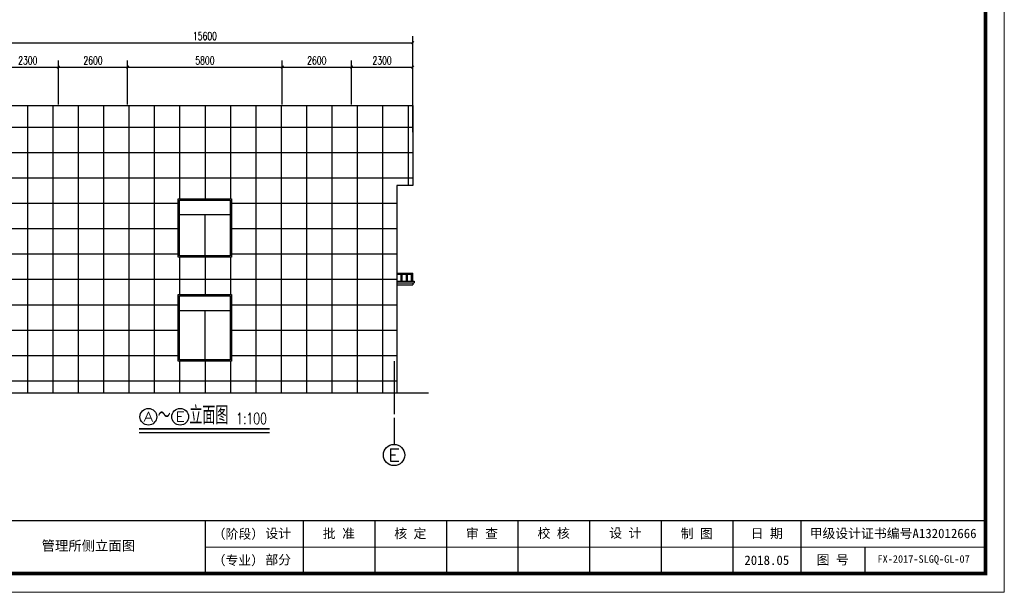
# Model space of a CAD drawing. Extents: x 88237 to 730297, y -11868 to 107702.
# Tile 27 of 49: x 507787 to 544749, y 42769 to 64276. Entities that reach past the tile are written whole.
import ezdxf
from ezdxf.enums import TextEntityAlignment as Align

# ---------------------------------------------------------------- set-up
doc = ezdxf.new("R2010")
doc.units = 0
doc.header["$LTSCALE"] = 1000
doc.header["$MEASUREMENT"] = 0
doc.linetypes.add('DOTE', pattern=[2.42, 2, -0.2, 0.02, -0.2])
doc.layers.add('0.13文字', color=3, linetype='Continuous', lineweight=13)
for name, color, linetype in [('AXIS', 3, 'Continuous'), ('AXIS_TEXT', 7, 'Continuous'), ('DIM_SYMB', 3, 'Continuous'), ('DOTE', 1, 'DOTE'), ('PUB_DIM', 3, 'Continuous'), ('PUB_TEXT', 7, 'Continuous'), ('图框', 7, 'Continuous')]:
    doc.layers.add(name, color=color, linetype=linetype)
doc.styles.add('_TCH_AXIS', font='COMPLEX', dxfattribs={"bigfont": 'GBCBIG'})
doc.styles.add('_TCH_DIM', font='SIMPLEX', dxfattribs={"bigfont": 'GBCBIG'})
doc.styles.add('_TCH_DIM_T3', font='SIMPLEX', dxfattribs={"width": 0.705882, "bigfont": 'GBCBIG'})
doc.styles.add('COMPLEX', font='COMPLEX')
doc.styles.add('LYJFS', font='times.ttf', dxfattribs={"width": 0.7})
doc.styles.add('仿宋', font='FangSong_GB2312.ttf', dxfattribs={"width": 0.7})
doc.styles.add('宋体', font='txt')
doc.dimstyles.new('_TCH_ARCH&&100', dxfattribs={"dimtxt": 297.5, "dimasz": 100, "dimexe": 250, "dimexo": 300, "dimgap": 100, "dimtad": 1, "dimdec": 0, "dimzin": 0, "dimdsep": 46, "dimtxsty": '_TCH_DIM_T3', "dimblk": 'ARCHTICK', "dimcen": 0.09, "dimclrt": 7, "dimazin": 2, "dimtfac": 1, "dimtdec": 0, "dimtix": 1, "dimtmove": 2, "dimatfit": 3, "dimfxl": 1, "dimtolj": 1, "dimtzin": 0, "dimarcsym": 0})

# ---------------------------------------------------------------- blocks, each defined once
blk = doc.blocks.new('_ArchTick')
at = {"color": 0, "linetype": 'ByBlock', "const_width": 0.4}
blk.add_lwpolyline([(-0.5, -0.5), (0.5, 0.5)], dxfattribs=at)
blk = doc.blocks.new('*D445')
at = {"layer": 'Defpoints', "color": 0}
for p in [(522540, 63412), (506940, 59749), (522540, 59749)]:
    blk.add_point(p, dxfattribs=at)
at = {"layer": 'PUB_DIM', "color": 0, "lineweight": -2}
for p, q in [((506940, 60049), (506940, 63662)), ((522540, 60049), (522540, 63662)), ((506940, 63412), (522540, 63412))]:
    blk.add_line(p, q, dxfattribs=at)
at = {"layer": 'PUB_DIM', "color": 0, "lineweight": -2, "xscale": 100, "yscale": 100, "zscale": 100, "rotation": 180}
blk.add_blockref('_ArchTick', (506940, 63412), dxfattribs=at)
at = {"layer": 'PUB_DIM', "color": 0, "lineweight": -2, "xscale": 100, "yscale": 100, "zscale": 100}
blk.add_blockref('_ArchTick', (522540, 63412), dxfattribs=at)
at = {"layer": 'PUB_DIM', "color": 7, "insert": (514740, 63661), "char_height": 297.5, "attachment_point": 5, "style": '_TCH_DIM_T3'}
blk.add_mtext('\\A1;15600', dxfattribs=at)
blk = doc.blocks.new('*D446')
at = {"layer": 'Defpoints', "color": 0}
for p in [(509240, 62496), (506940, 60791), (509240, 60791)]:
    blk.add_point(p, dxfattribs=at)
at = {"layer": 'PUB_DIM', "color": 0, "lineweight": -2}
for p, q in [((506940, 61091), (506940, 62746)), ((506940, 62496), (509240, 62496)), ((509240, 61091), (509240, 62746))]:
    blk.add_line(p, q, dxfattribs=at)
at = {"layer": 'PUB_DIM', "color": 0, "lineweight": -2, "xscale": 100, "yscale": 100, "zscale": 100, "rotation": 180}
blk.add_blockref('_ArchTick', (506940, 62496), dxfattribs=at)
at = {"layer": 'PUB_DIM', "color": 0, "lineweight": -2, "xscale": 100, "yscale": 100, "zscale": 100}
blk.add_blockref('_ArchTick', (509240, 62496), dxfattribs=at)
at = {"layer": 'PUB_DIM', "color": 7, "insert": (508090, 62745), "char_height": 297.5, "attachment_point": 5, "style": '_TCH_DIM_T3'}
blk.add_mtext('\\A1;2300', dxfattribs=at)
blk = doc.blocks.new('*D447')
at = {"layer": 'Defpoints', "color": 0}
for p in [(511840, 62496), (509240, 60791), (511840, 60791)]:
    blk.add_point(p, dxfattribs=at)
at = {"layer": 'PUB_DIM', "color": 0, "lineweight": -2}
for p, q in [((509240, 61091), (509240, 62746)), ((509240, 62496), (511840, 62496)), ((511840, 61091), (511840, 62746))]:
    blk.add_line(p, q, dxfattribs=at)
at = {"layer": 'PUB_DIM', "color": 0, "lineweight": -2, "xscale": 100, "yscale": 100, "zscale": 100, "rotation": 180}
blk.add_blockref('_ArchTick', (509240, 62496), dxfattribs=at)
at = {"layer": 'PUB_DIM', "color": 0, "lineweight": -2, "xscale": 100, "yscale": 100, "zscale": 100}
blk.add_blockref('_ArchTick', (511840, 62496), dxfattribs=at)
at = {"layer": 'PUB_DIM', "color": 7, "insert": (510540, 62745), "char_height": 297.5, "attachment_point": 5, "style": '_TCH_DIM_T3'}
blk.add_mtext('\\A1;2600', dxfattribs=at)
blk = doc.blocks.new('*D448')
at = {"layer": 'Defpoints', "color": 0}
for p in [(517640, 62496), (511840, 60791), (517640, 60791)]:
    blk.add_point(p, dxfattribs=at)
at = {"layer": 'PUB_DIM', "color": 0, "lineweight": -2}
for p, q in [((511840, 61091), (511840, 62746)), ((511840, 62496), (517640, 62496)), ((517640, 61091), (517640, 62746))]:
    blk.add_line(p, q, dxfattribs=at)
at = {"layer": 'PUB_DIM', "color": 0, "lineweight": -2, "xscale": 100, "yscale": 100, "zscale": 100, "rotation": 180}
blk.add_blockref('_ArchTick', (511840, 62496), dxfattribs=at)
at = {"layer": 'PUB_DIM', "color": 0, "lineweight": -2, "xscale": 100, "yscale": 100, "zscale": 100}
blk.add_blockref('_ArchTick', (517640, 62496), dxfattribs=at)
at = {"layer": 'PUB_DIM', "color": 7, "insert": (514740, 62745), "char_height": 297.5, "attachment_point": 5, "style": '_TCH_DIM_T3'}
blk.add_mtext('\\A1;5800', dxfattribs=at)
blk = doc.blocks.new('*D449')
at = {"layer": 'Defpoints', "color": 0}
for p in [(520240, 62496), (517640, 60791), (520240, 60791)]:
    blk.add_point(p, dxfattribs=at)
at = {"layer": 'PUB_DIM', "color": 0, "lineweight": -2}
for p, q in [((517640, 61091), (517640, 62746)), ((517640, 62496), (520240, 62496)), ((520240, 61091), (520240, 62746))]:
    blk.add_line(p, q, dxfattribs=at)
at = {"layer": 'PUB_DIM', "color": 0, "lineweight": -2, "xscale": 100, "yscale": 100, "zscale": 100, "rotation": 180}
blk.add_blockref('_ArchTick', (517640, 62496), dxfattribs=at)
at = {"layer": 'PUB_DIM', "color": 0, "lineweight": -2, "xscale": 100, "yscale": 100, "zscale": 100}
blk.add_blockref('_ArchTick', (520240, 62496), dxfattribs=at)
at = {"layer": 'PUB_DIM', "color": 7, "insert": (518940, 62745), "char_height": 297.5, "attachment_point": 5, "style": '_TCH_DIM_T3'}
blk.add_mtext('\\A1;2600', dxfattribs=at)
blk = doc.blocks.new('*D450')
at = {"layer": 'Defpoints', "color": 0}
for p in [(522540, 62496), (520240, 60791), (522540, 60791)]:
    blk.add_point(p, dxfattribs=at)
at = {"layer": 'PUB_DIM', "color": 0, "lineweight": -2}
for p, q in [((520240, 61091), (520240, 62746)), ((520240, 62496), (522540, 62496)), ((522540, 61091), (522540, 62746))]:
    blk.add_line(p, q, dxfattribs=at)
at = {"layer": 'PUB_DIM', "color": 0, "lineweight": -2, "xscale": 100, "yscale": 100, "zscale": 100, "rotation": 180}
blk.add_blockref('_ArchTick', (520240, 62496), dxfattribs=at)
at = {"layer": 'PUB_DIM', "color": 0, "lineweight": -2, "xscale": 100, "yscale": 100, "zscale": 100}
blk.add_blockref('_ArchTick', (522540, 62496), dxfattribs=at)
at = {"layer": 'PUB_DIM', "color": 7, "insert": (521390, 62745), "char_height": 297.5, "attachment_point": 5, "style": '_TCH_DIM_T3'}
blk.add_mtext('\\A1;2300', dxfattribs=at)
blk = doc.blocks.new('_AXISO')
blk.add_circle((0, 0), 0.5)
at = {"layer": 'AXIS_TEXT', "style": 'COMPLEX', "width": 1.041667}
blk.add_attdef('A', text='', height=0.56, dxfattribs=at).set_placement((-0.25, -0.28), (0.25, -0.28), align=Align.FIT)
blk = doc.blocks.new('d4trtg')
at = {"lineweight": 0}
for p, q in [((658071.2, 3902577.3), (658071.2, 3899605.3)), ((658021.2, 3899725.4), (655949.8, 3899725.4)), ((658071.2, 3899605.3), (653868.4, 3899605.3))]:
    blk.add_line(p, q, dxfattribs=at)
for p, q in [((655949.8, 3899795.5), (655949.8, 3899655.4)), ((656210, 3899795.5), (656210, 3899655.4)), ((656400.1, 3899795.5), (656400.1, 3899655.4)), ((656590.2, 3899795.5), (656590.2, 3899655.4)), ((656780.4, 3899795.5), (656780.4, 3899655.4)), ((656970.5, 3899795.5), (656970.5, 3899655.4)), ((657160.6, 3899795.5), (657160.6, 3899655.4)), ((657350.8, 3899795.5), (657350.8, 3899655.4)), ((657530.9, 3899795.5), (657530.9, 3899655.4)), ((657701, 3899725.4), (657701, 3899655.4))]:
    blk.add_line(p, q)
at = {"lineweight": 0, "const_width": 10}
blk.add_lwpolyline([(654118.6, 3902527.3), (658021.2, 3902527.3), (658021.2, 3899655.4), (654118.6, 3899655.4)], close=True, dxfattribs=at)
at = {"lineweight": 0, "const_width": 4}
blk.add_lwpolyline([(658021.2, 3899795.5), (654118.6, 3899795.5)], dxfattribs=at)
at = {"style": 'LYJFS'}
for s, p in [('（阶段）', (656038.2, 3899760.4)), ('（专业）', (656038.2, 3899690.4))]:
    blk.add_text(s, height=25.02, dxfattribs=at).set_placement(p, align=Align.MIDDLE_CENTER)
at = {"style": '仿宋'}
blk.add_text('2018.05', height=25.02, dxfattribs=at).set_placement((657440.8, 3899690.4), align=Align.MIDDLE)
at = {"attachment_point": 5, "style": '宋体'}
for s, insert, char_height in [('设计', (656144, 3899760.4), 25.02), ('批 准', (656305, 3899760.4), 25.02), ('核 定', (656494.6, 3899760.2), 25.02), ('审 查', (656684.6, 3899760.2), 25.02), ('校 核', (656875.1, 3899760.9), 25.02), ('设 计', (657065.3, 3899761.4), 25.02), ('制 图', (657254.9, 3899760.2), 25.02), ('日 期', (657440.8, 3899760.4), 25.02), ('甲级设计证书编号A132012666', (657776, 3899760.4), 25.017), ('部分', (656144, 3899690.4), 25.02), ('图 号', (657615.9, 3899690.4), 25.02)]:
    blk.add_mtext(s, dxfattribs=dict(at, insert=insert, char_height=char_height))

msp = doc.modelspace()

# ---------------------------------------------------------------- hatches: boundary and pattern name
h = msp.add_hatch()
h.set_pattern_fill('ANSI37', color=18, scale=600, angle=45, style=0)
h.set_pattern_definition([(90, (443318.4, -378863.2), (-952.5, 2e-13), []), (180, (443318.4, -378863.2), (-2e-13, -952.5), [])])
h.paths.add_polyline_path([(508646.4, 61053.2), (506940, 61090.9), (506940, 58053.2), (506940, 50253.2), (521940, 50253.2), (521940, 58053.2), (522540, 58053.2), (522540, 59253.2), (522540, 61053.2), (521754.4, 61053.2), (521130.9, 61053.2), (520784.4, 61053.2), (518393.4, 61053.2), (517640, 61053.2), (511840, 61053.2), (511390.9, 61053.2), (509240, 61053.2)])
h.paths.add_polyline_path([(513739.5, 57553.2), (515739.5, 57553.2), (515739.5, 55353.2), (513739.5, 55353.2)], flags=16)
h.paths.add_polyline_path([(515739.5, 51453.2), (515739.5, 53953.2), (513739.5, 53953.2), (513739.5, 51453.2)], flags=16)

# ---------------------------------------------------------------- linework, layer by layer
msp.add_line((506940, 61053.2), (522540, 61053.2))
at = {"color": 252}
for p, q in [((522540, 61053.2), (522540, 58053.2)), ((521940, 58053.2), (521940, 50253.2)), ((522540, 58053.2), (521940, 58053.2))]:
    msp.add_line(p, q, dxfattribs=at)
at = {"color": 4}
for p, q in [((513739.5, 56953.2), (515739.5, 56953.2)), ((514739.5, 56953.2), (514739.5, 55353.2)), ((513739.5, 53353.2), (515739.5, 53353.2)), ((514739.5, 53353.2), (514739.5, 51453.2))]:
    msp.add_line(p, q, dxfattribs=at)
at = {"color": 8}
for p, q in [((521940, 54753.2), (522540.2, 54753.2)), ((521940, 54723.2), (522490.2, 54723.2)), ((522094.1, 54723.2), (522094.1, 54453.2)), ((522134.1, 54723.2), (522134.1, 54453.2)), ((522294, 54723.2), (522294, 54453.2)), ((522334, 54723.2), (522334, 54453.2)), ((522490.2, 54453.2), (522490.2, 54723.2)), ((522540.2, 54453.2), (522540.2, 54753.2)), ((521940, 54453.2), (522600.2, 54453.2)), ((521940, 54453.2), (521940, 54393.2)), ((521940, 54393.2), (522540.2, 54393.2)), ((521940, 54393.2), (521940, 54313.2)), ((522540.2, 54393.2), (522600.2, 54393.2)), ((522540.2, 54393.2), (522540.2, 54313.2)), ((522600.2, 54453.2), (522600.2, 54393.2)), ((521940, 54313.2), (522540.2, 54313.2))]:
    msp.add_line(p, q, dxfattribs=at)
for points in [[(513739.5, 57553.2), (515739.5, 57553.2), (515739.5, 55353.2), (513739.5, 55353.2)], [(513739.5, 53953.2), (515739.5, 53953.2), (515739.5, 51453.2), (513739.5, 51453.2)]]:
    msp.add_lwpolyline(points, close=True)
at = {"color": 4}
for points in [[(513789.5, 57503.2), (515689.5, 57503.2), (515689.5, 55403.2), (513789.5, 55403.2)], [(513789.5, 53903.2), (515689.5, 53903.2), (515689.5, 51503.2), (513789.5, 51503.2)]]:
    msp.add_lwpolyline(points, close=True, dxfattribs=at)
at = {"const_width": 50}
msp.add_lwpolyline([(523142.5, 50253.2), (503048.3, 50253.2)], dxfattribs=at)
at = {"layer": 'AXIS'}
msp.add_line((521840, 49325.8), (521840, 48325.8), dxfattribs=at)
at = {"layer": 'DIM_SYMB', "const_width": 70}
msp.add_lwpolyline([(512268, 48908.6), (517169.7, 48908.6)], dxfattribs=at)
at = {"layer": 'DIM_SYMB'}
msp.add_lwpolyline([(512268, 48768.6), (517169.7, 48768.6)], dxfattribs=at)
at = {"layer": 'DOTE'}
msp.add_line((521840, 51456.6), (521840, 49325.8), dxfattribs=at)
at = {"layer": 'PUB_TEXT'}
for centre in [(512618, 49363.6), (513809.5, 49363.6)]:
    msp.add_circle(centre, 315, dxfattribs=at)

# ---------------------------------------------------------------- block references
at = {"layer": 'AXIS'}
ref = msp.add_blockref('_AXISO', (521840, 47925.8), dxfattribs=dict(at, xscale=800, yscale=800, zscale=800))
ref.add_attrib('A', 'E', dxfattribs={"layer": 'AXIS_TEXT', "height": 452.5, "style": '_TCH_AXIS', "width": 1.3125}).set_placement((521613.8, 47699.5), (522066.3, 47699.5), align=Align.FIT)
at = {"layer": '图框', "xscale": 14.14285799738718, "yscale": 14.14285801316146, "zscale": 14.142858}
msp.add_blockref('d4trtg', (-8762259.1, -55108795.5), dxfattribs=at)

# ---------------------------------------------------------------- texts
at = {"layer": '0.13文字', "linetype": 'Continuous', "lineweight": 13, "attachment_point": 1, "style": 'LYJFS'}
for s, insert, char_height, width in [('{\\fFangSong_GB2312|b0|i0|c134|p49;\\W1;    管理所侧立面图}', (507608.2, 44702.9), 367.714, 9427.784), ('{\\fFangSong_GB2312|b0|i0|c134|p49;\\W1; FX-2017-SLGQ-GL-07}', (539795.9, 44162.4), 282.857, 5892.365)]:
    msp.add_mtext(s, dxfattribs=dict(at, insert=insert, char_height=char_height, width=width))
at = {"layer": 'PUB_TEXT', "style": '_TCH_DIM'}
for s, width, p, p2 in [('A', 1.3125, (512439.9, 49185.4), (512796.2, 49185.4)), ('E', 1.615385, (513631.3, 49185.4), (513987.7, 49185.4))]:
    msp.add_text(s, height=356.4, dxfattribs=dict(at, width=width)).set_placement(p, p2, align=Align.FIT)
for s, height, p in [('～', 675.2, (512968, 49083.6)), ('立面图', 675.18, (514159.5, 49083.6))]:
    msp.add_text(s, height=height, dxfattribs=at).set_placement(p)
at = {"layer": 'PUB_TEXT', "style": '_TCH_DIM', "width": 0.705882}
msp.add_text('1:100', height=425, dxfattribs=at).set_placement((515912.5, 49083.6))

# ---------------------------------------------------------------- dimensions: what is measured, and where the dimension line sits
at = {"layer": 'PUB_DIM'}
for p1, p2, distance, picture, middle in [((506940, 59748.6), (522540, 59748.6), 3663.5, '*D445', (514740, 63660.9)), ((506940, 60790.9), (509240, 60790.9), 1705.3, '*D446', (508090, 62744.9)), ((509240, 60790.9), (511840, 60790.9), 1705.3, '*D447', (510540, 62744.9)), ((511840, 60790.9), (517640, 60790.9), 1705.3, '*D448', (514740, 62744.9)), ((517640, 60790.9), (520240, 60790.9), 1705.3, '*D449', (518940, 62744.9)), ((520240, 60790.9), (522540, 60790.9), 1705.3, '*D450', (521390, 62744.9))]:
    dim = msp.add_aligned_dim(p1=p1, p2=p2, distance=distance, dimstyle='_TCH_ARCH&&100', dxfattribs=at)
    dim.commit()
    dim.dimension.update_dxf_attribs({"geometry": picture, "text_midpoint": middle})

doc.saveas('drawing.dxf')
